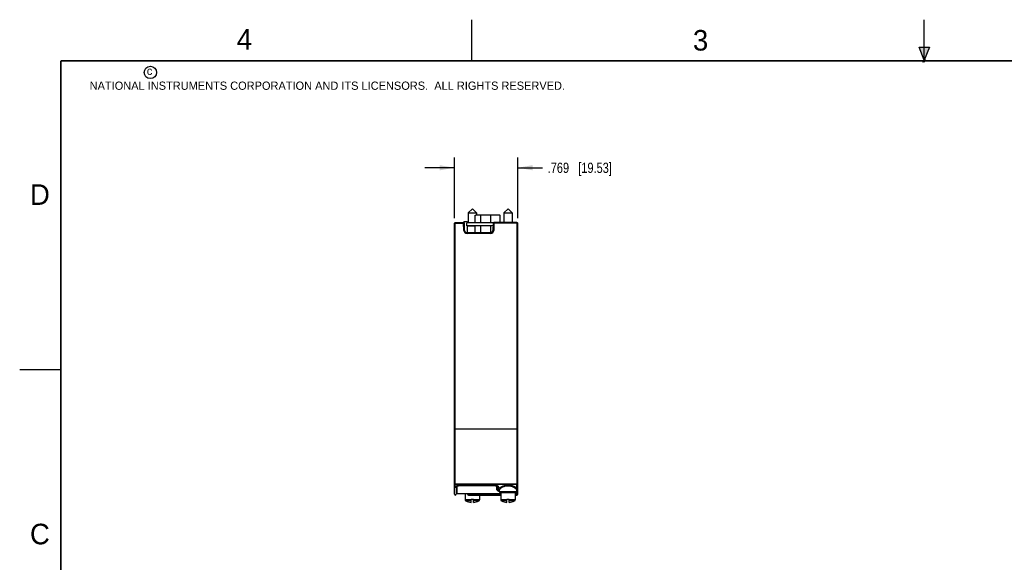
# Model space of a CAD drawing. Header units: inches. Extents: x 0 to 22, y 0 to 17.
# Tile 8 of 20: x 0 to 12, y 10.4 to 17. Entities that reach past the tile are written whole.
import ezdxf

# ---------------------------------------------------------------- set-up
doc = ezdxf.new("R2010")
doc.units = ezdxf.units.IN
doc.header["$LTSCALE"] = 1.21
doc.header["$MEASUREMENT"] = 0
doc.layers.get('0').update_dxf_attribs({"linetype": 'CONTINUOUS'})
doc.layers.add('DIMENSIONS', color=7, linetype='CONTINUOUS')
doc.styles.get("Standard").update_dxf_attribs({"font": 'txt', "width": 0.8})
doc.styles.add('TEXTSTYLE_2', font='txt')
doc.dimstyles.new('DIMSTYLE_1', dxfattribs={"dimtxt": 0.125, "dimasz": 0.18, "dimexe": 0.18, "dimexo": 0.0625, "dimgap": 0.09, "dimtad": 0, "dimtih": 1, "dimtoh": 1, "dimdec": 3, "dimzin": 4, "dimdsep": 46, "dimtxsty": 'STANDARD', "dimblk": '_FILLED', "dimblk1": '_FILLED', "dimblk2": '_FILLED', "dimcen": 0.09, "dimadec": 0, "dimazin": 0, "dimtp": 0.01, "dimtm": 0.01, "dimtfac": 1, "dimtdec": 3, "dimtofl": 0, "dimtmove": 0, "dimatfit": 3, "dimldrblk": '_FILLED', "dimfxl": 1, "dimtolj": 1, "dimtzin": 4, "dimarcsym": 0})

# ---------------------------------------------------------------- blocks, each defined once
blk = doc.blocks.new('_FILLED')
at = {"color": 0, "linetype": 'BYBLOCK'}
blk.add_solid([(0, 0), (-1, 0.174), (-1, -0.174)], dxfattribs=at)
blk = doc.blocks.new('*D2')
at = {"layer": 'DIMENSIONS', "color": 2, "linetype": 'CONTINUOUS'}
for p, q in [((5.288, 14.589), (5.288, 15.326)), ((6.057, 14.589), (6.057, 15.326)), ((5.288, 15.201), (4.928, 15.201)), ((6.057, 15.201), (6.358, 15.201))]:
    blk.add_line(p, q, dxfattribs=at)
at = {"layer": 'DIMENSIONS', "color": 2, "linetype": 'CONTINUOUS', "xscale": 0.18, "yscale": 0.18, "zscale": 0.18}
blk.add_blockref('_FILLED', (5.288, 15.201), dxfattribs=at)
at = {"layer": 'DIMENSIONS', "color": 2, "linetype": 'CONTINUOUS', "xscale": 0.18, "yscale": 0.18, "zscale": 0.18, "rotation": 180}
blk.add_blockref('_FILLED', (6.057, 15.201), dxfattribs=at)
at = {"layer": 'DIMENSIONS', "color": 2, "linetype": 'CONTINUOUS', "insert": (6.421, 15.263), "char_height": 0.125, "width": 1.225, "attachment_point": 1, "line_spacing_factor": 0.9}
blk.add_mtext('.769{\\Ftxt.shx;\\W1.000000;\\H0.125000; }[19.53]', dxfattribs=at)

msp = doc.modelspace()

# ---------------------------------------------------------------- hatches: boundary and pattern name
at = {"linetype": 'CONTINUOUS'}
msp.add_hatch(color=2, dxfattribs=at).paths.add_polyline_path([(11, 16.51), (10.9375, 16.6663), (11.0625, 16.6663)])

# ---------------------------------------------------------------- linework, layer by layer
at = {"color": 2, "linetype": 'CONTINUOUS'}
for p, q in [((5.5, 16.5), (5.5, 17)), ((11, 16.485), (11, 17)), ((11, 16.51), (10.9375, 16.6663)), ((10.9375, 16.6663), (11.0625, 16.6663)), ((11.0625, 16.6663), (11, 16.51)), ((11.015, 16.515), (10.985, 16.485)), ((10.985, 16.485), (11, 16.515)), ((11, 16.485), (11.015, 16.515)), ((0, 12.75), (0.5, 12.75))]:
    msp.add_line(p, q, dxfattribs=at)
at = {"color": 7, "linetype": 'CONTINUOUS'}
for p, q in [((5.5048, 14.7008), (5.4556, 14.6516)), ((5.4556, 14.6516), (5.4556, 14.5363)), ((5.4556, 14.6516), (5.554, 14.6516)), ((5.5048, 14.7008), (5.554, 14.6516)), ((5.5392, 14.531), (5.5392, 14.6262)), ((5.554, 14.6516), (5.554, 14.6262)), ((5.5587, 14.6271), (5.6079, 14.6276)), ((5.6079, 14.6276), (5.7292, 14.6279)), ((5.8424, 14.5363), (5.8424, 14.6263)), ((5.9388, 14.7008), (5.8896, 14.6516)), ((5.8896, 14.6516), (5.8896, 14.5363)), ((5.8896, 14.6516), (5.988, 14.6516)), ((5.9388, 14.7008), (5.988, 14.6516)), ((5.988, 14.6516), (5.988, 14.5363)), ((5.2878, 11.2338), (5.2878, 14.5263)), ((5.2978, 14.5363), (5.4028, 14.5363)), ((5.4028, 14.5482), (5.4028, 14.5351)), ((5.4028, 14.5482), (5.4428, 14.5482)), ((5.4103, 14.4405), (5.408, 14.5266)), ((5.4376, 14.495), (5.4376, 14.531)), ((5.7587, 14.531), (5.4376, 14.531)), ((5.7567, 14.495), (5.4376, 14.495)), ((5.4428, 14.5482), (5.4428, 14.5309)), ((5.4428, 14.5363), (5.5392, 14.5363)), ((5.4428, 14.4949), (5.4428, 14.4113)), ((5.5392, 14.4907), (5.4428, 14.4907)), ((5.5392, 14.4113), (5.5392, 14.4942)), ((5.7575, 14.5266), (5.7553, 14.4405)), ((6.0468, 14.5363), (5.7675, 14.5363)), ((6.0533, 14.5329), (6.0538, 14.5334)), ((6.0568, 14.5267), (6.0568, 14.5263)), ((6.0568, 11.2338), (6.0568, 14.5267)), ((5.7253, 14.4113), (5.4403, 14.4113)), ((5.2878, 12.0252), (5.2878, 12.0252)), ((6.0467, 12.0238), (5.2977, 12.0243)), ((6.0568, 12.0246), (6.0568, 12.0246)), ((5.3078, 11.3264), (5.3078, 11.234)), ((5.313, 11.3308), (5.3238, 11.3348)), ((5.3218, 11.237), (5.3218, 11.3343)), ((5.3238, 11.3348), (5.3378, 11.3363)), ((5.7878, 11.3349), (5.3368, 11.3349)), ((5.7868, 11.3363), (5.3378, 11.3363)), ((5.7868, 11.3363), (5.8016, 11.3346)), ((5.8028, 11.2947), (5.8028, 11.3343)), ((5.8099, 11.2862), (5.8072, 11.2893)), ((5.8164, 11.3269), (5.8168, 11.3263)), ((5.8168, 11.293), (5.8168, 11.3264)), ((5.8168, 11.293), (5.823, 11.2759)), ((5.823, 11.2759), (5.8338, 11.2683)), ((5.8338, 11.2666), (5.8276, 11.2688)), ((5.8338, 11.2618), (5.8338, 11.2768)), ((6.0438, 11.2618), (6.0438, 11.2765)), ((5.3104, 11.2411), (5.3141, 11.2419)), ((5.3218, 11.2438), (5.3168, 11.2438)), ((5.8503, 11.2368), (5.3218, 11.2368)), ((5.4163, 11.2368), (5.4166, 11.1664)), ((5.4478, 11.2338), (5.4478, 11.2348)), ((5.4574, 11.2238), (5.4578, 11.2238)), ((5.4578, 11.2238), (5.8503, 11.2238)), ((5.491, 11.1731), (5.5186, 11.1731)), ((5.491, 11.1339), (5.491, 11.1731)), ((5.5186, 11.1339), (5.5186, 11.1731)), ((5.5932, 11.2238), (5.593, 11.1664)), ((6.0338, 11.2518), (5.8438, 11.2518)), ((5.8502, 11.2518), (5.8506, 11.1664)), ((5.925, 11.1731), (5.9526, 11.1731)), ((5.925, 11.1339), (5.925, 11.1731)), ((5.9526, 11.1339), (5.9526, 11.1731)), ((6.0274, 11.2518), (6.027, 11.1664)), ((6.0272, 11.2238), (6.0468, 11.2238)), ((6.0273, 11.2464), (6.0283, 11.2463)), ((6.0283, 11.2463), (6.035, 11.2448)), ((6.035, 11.2448), (6.0386, 11.2436)), ((6.0368, 11.2338), (6.0368, 11.2442)), ((6.0386, 11.2436), (6.0391, 11.2433))]:
    msp.add_line(p, q, dxfattribs=at)
at = {"color": 9, "linetype": 'CONTINUOUS'}
for p, q in [((5.6079, 14.531), (5.6079, 14.6276)), ((5.7292, 14.531), (5.7292, 14.6279)), ((5.2878, 14.5263), (5.398, 14.5263)), ((5.2978, 14.5363), (5.2977, 14.5263)), ((5.2977, 11.3575), (5.2977, 14.5263)), ((5.398, 14.5263), (5.398, 14.5363)), ((5.398, 14.5263), (5.408, 14.5266)), ((5.4002, 14.4403), (5.398, 14.5263)), ((5.6079, 14.4113), (5.6079, 14.4942)), ((5.7292, 14.4113), (5.7292, 14.4942)), ((5.7674, 14.5263), (5.7575, 14.5266)), ((5.7674, 14.5263), (5.7652, 14.4403)), ((5.7675, 14.5363), (5.7674, 14.5263)), ((6.0467, 14.5263), (5.7674, 14.5263)), ((6.0467, 14.5263), (6.0467, 11.3614)), ((5.4002, 14.4403), (5.4103, 14.4405)), ((5.4402, 14.4013), (5.4403, 14.4113)), ((5.7252, 14.4013), (5.4402, 14.4013)), ((5.7252, 14.4013), (5.7253, 14.4113)), ((5.7652, 14.4403), (5.7553, 14.4405)), ((6.0467, 11.3614), (5.2977, 11.3575)), ((5.2977, 11.3575), (5.2978, 11.3475)), ((6.0468, 11.3514), (5.2978, 11.3475)), ((5.2978, 11.3176), (5.2978, 11.3475)), ((5.3078, 11.3264), (5.3078, 11.3263)), ((5.3168, 11.3322), (5.3168, 11.2439)), ((5.3368, 11.3349), (5.3368, 11.3363)), ((5.7868, 11.3378), (5.3378, 11.3378)), ((5.3378, 11.3363), (5.3378, 11.3378)), ((5.7868, 11.3363), (5.7868, 11.3378)), ((5.7878, 11.3349), (5.7878, 11.3363)), ((5.8089, 11.3343), (5.8038, 11.3358)), ((5.8078, 11.3025), (5.8078, 11.3322)), ((5.8168, 11.3264), (5.8168, 11.3263)), ((5.8168, 11.3263), (5.8168, 11.326)), ((5.8168, 11.2942), (5.8168, 11.2944)), ((5.8168, 11.293), (5.8168, 11.2927)), ((5.8187, 11.2875), (5.8208, 11.2857)), ((5.8208, 11.2857), (5.8233, 11.2844)), ((5.8268, 11.2972), (5.8268, 11.3176)), ((6.0438, 11.2618), (5.8338, 11.2618)), ((6.0438, 11.2773), (6.0438, 11.2765)), ((6.0468, 11.3514), (6.0467, 11.3614)), ((6.0468, 11.3036), (6.0468, 11.3514)), ((6.0468, 11.2392), (6.0468, 11.2704)), ((6.0568, 11.3598), (6.0568, 11.3598)), ((5.491, 11.1664), (5.4166, 11.1664)), ((5.491, 11.1524), (5.4252, 11.1524)), ((5.4478, 11.2348), (5.8503, 11.2348)), ((5.4478, 11.2338), (5.8503, 11.2338)), ((5.4678, 11.2238), (5.4678, 11.2368)), ((5.593, 11.1664), (5.5186, 11.1664)), ((5.5844, 11.1524), (5.5186, 11.1524)), ((5.925, 11.1664), (5.8506, 11.1664)), ((5.925, 11.1524), (5.8592, 11.1524)), ((6.027, 11.1664), (5.9526, 11.1664)), ((6.0184, 11.1524), (5.9526, 11.1524)), ((6.0273, 11.2348), (6.0368, 11.2348)), ((6.0273, 11.2338), (6.0368, 11.2338)), ((6.0278, 11.2439), (6.0278, 11.2463))]:
    msp.add_line(p, q, dxfattribs=at)
at = {"color": 7, "linetype": 'CONTINUOUS', "const_width": 0.02}
for points in [[(0.5, 16.5), (0.5, 0.5)], [(21.5, 16.5), (0.5, 16.5)]]:
    msp.add_lwpolyline(points, dxfattribs=at)
at = {"color": 7, "linetype": 'CONTINUOUS'}
for points in [[(5.3078, 11.3263), (5.3082, 11.3269), (5.313, 11.3308)], [(5.8016, 11.3346), (5.8119, 11.3306), (5.8164, 11.3269)], [(5.3141, 11.2419), (5.3217, 11.243), (5.3218, 11.243)]]:
    msp.add_lwpolyline(points, dxfattribs=at)
at = {"color": 2, "linetype": 'CONTINUOUS'}
msp.add_circle((1.5893, 16.359), 0.0754, dxfattribs=at)
at = {"color": 7, "linetype": 'CONTINUOUS'}
for centre, radius, start, end in [((5.2978, 14.5263), 0.01, 90, 180), ((5.398, 14.5263), 0.01, 1.5, 90), ((5.7675, 14.5263), 0.01, 90, 178.5), ((7.9576, 12.6158), 2.7021, 134.80834, 135.00588), ((6.0468, 14.5263), 0.01, 2.42227, 90), ((5.4403, 14.4413), 0.03, 181.5, 270), ((5.7253, 14.4413), 0.03, 270, 358.5), ((6.0468, 12.1405), 0.1167, 269.95594, 270.6576), ((5.325, 11.3277), 0.00327, 172.32383, 179.96442), ((5.8324, 11.3097), 0.0325, 226.1302, 227.26641), ((5.8518, 11.3391), 0.0679, 242.57043, 243.77926), ((5.8438, 11.2618), 0.01, 180, 270), ((6.0338, 11.2618), 0.01, 270, 360), ((5.2978, 11.2338), 0.01, 180, 360), ((5.3168, 11.2349), 0.009, 90, 180.42357), ((5.4323, 11.1665), 0.0157, 180.23815, 242.9962), ((5.5048, 11.3087), 0.1754, 242.9962, 265.49359), ((5.4578, 11.2338), 0.01, 180, 267.95455), ((5.5048, 11.3087), 0.1754, 274.50641, 297.0038), ((5.5773, 11.1665), 0.0157, 297.0038, 359.76185), ((5.8663, 11.1665), 0.0157, 180.23815, 242.9962), ((5.9388, 11.3087), 0.1754, 242.9962, 265.49359), ((5.9388, 11.3087), 0.1754, 274.50641, 297.0038), ((6.0113, 11.1665), 0.0157, 297.0038, 359.76185), ((6.0278, 11.2349), 0.009, 359.57643, 90), ((6.0468, 11.2338), 0.01, 180, 360)]:
    msp.add_arc(centre, radius, start, end, dxfattribs=at)
at = {"color": 9, "linetype": 'CONTINUOUS'}
for centre, radius, start, end in [((5.4402, 14.4413), 0.04, 181.49991, 269.99938), ((5.7252, 14.4413), 0.04, 269.99987, 358.48457), ((5.2978, 11.3289), 0.0113, 269.99812, 280.8047), ((5.3364, 11.2719), 0.0657, 100.55633, 103.77849), ((5.3374, 11.2667), 0.071, 95.91767, 100.52183), ((5.3378, 11.2626), 0.0752, 89.99477, 95.90177), ((5.7868, 11.2631), 0.0747, 84.07984, 90.02368), ((5.7873, 11.2676), 0.0701, 79.44902, 84.11183), ((5.788, 11.2713), 0.0664, 77.8348, 79.44047), ((5.7886, 11.2738), 0.0638, 76.19165, 77.84115), ((5.8262, 11.3024), 0.0184, 180.01069, 191.26104), ((5.8268, 11.2945), 0.0107, 250.90735, 262.293), ((5.8268, 11.3289), 0.0113, 259.1953, 270.00188), ((5.8434, 11.2848), 0.0181, 182.84115, 199.40088), ((5.8733, 11.2851), 0.048, 168.58991, 171.78731), ((5.8804, 11.2837), 0.0553, 165.81783, 168.62665), ((6.024, 11.2937), 0.0326, 310.71159, 314.35342), ((5.9856, 11.2817), 0.0649, 13.45579, 19.65979), ((6.0098, 11.2851), 0.0405, 359.89032, 3.60032), ((6.0117, 11.1404), 0.1076, 80.8253, 81.66146), ((6.0467, 11.2492), 0.00992, 213.32006, 269.99595)]:
    msp.add_arc(centre, radius, start, end, dxfattribs=at)
at = {"color": 7, "linetype": 'CONTINUOUS'}
for points, knots in [([(5.5392, 14.6262), (5.5392, 14.6262), (5.5393, 14.6262), (5.5394, 14.6262), (5.5396, 14.6263), (5.54, 14.6264), (5.5406, 14.6264), (5.5413, 14.6265), (5.5421, 14.6265), (5.5431, 14.6266), (5.5448, 14.6267), (5.5472, 14.6268), (5.5505, 14.6269), (5.5544, 14.627), (5.5572, 14.627), (5.5587, 14.6271)], [0, 0, 0, 0, 0.0018761, 0.0053203, 0.0179388, 0.0384732, 0.0669511, 0.1033422, 0.1476, 0.1996719, 0.259502, 0.4020431, 0.5739417, 0.7737457, 1, 1, 1, 1]), ([(5.7292, 14.6279), (5.7458, 14.628), (5.7698, 14.6279), (5.8, 14.6277), (5.8136, 14.6275), (5.8198, 14.6274)], [0, 0, 0, 0, 0.5487998, 0.7951189, 1, 1, 1, 1]), ([(5.8198, 14.6274), (5.8215, 14.6273), (5.8247, 14.6273), (5.8292, 14.6271), (5.8326, 14.627), (5.835, 14.6269), (5.8365, 14.6269), (5.8379, 14.6268), (5.839, 14.6267), (5.84, 14.6267), (5.8409, 14.6266), (5.8415, 14.6265), (5.842, 14.6265), (5.8422, 14.6264), (5.8424, 14.6264), (5.8424, 14.6263), (5.8424, 14.6263)], [0, 0, 0, 0, 0.2263526, 0.4261588, 0.5980089, 0.673011, 0.7404972, 0.8003119, 0.8523767, 0.8966339, 0.9330288, 0.9615129, 0.9820542, 0.994678, 0.9981237, 1, 1, 1, 1]), ([(5.2878, 12.0252), (5.2878, 12.0251), (5.2879, 12.0251), (5.2881, 12.025), (5.2883, 12.0249), (5.2888, 12.0248), (5.2897, 12.0247), (5.2909, 12.0246), (5.2924, 12.0245), (5.294, 12.0244), (5.2958, 12.0243), (5.2971, 12.0243), (5.2977, 12.0243)], [0, 0, 0, 0, 0.0112721, 0.0299394, 0.0568215, 0.0919836, 0.1862751, 0.3099676, 0.458824, 0.6275809, 0.8101781, 1, 1, 1, 1]), ([(6.0568, 12.0246), (6.0568, 12.0246), (6.0567, 12.0245), (6.0565, 12.0244), (6.0563, 12.0244), (6.0559, 12.0243), (6.0552, 12.0242), (6.0541, 12.024), (6.0529, 12.024), (6.0514, 12.0239), (6.0498, 12.0238), (6.0487, 12.0238), (6.0481, 12.0238)], [0, 0, 0, 0, 0.0115928, 0.0301801, 0.0566241, 0.0910522, 0.1832593, 0.3045972, 0.4516239, 0.6199992, 0.8046616, 1, 1, 1, 1]), ([(5.3296, 11.334), (5.3285, 11.3337), (5.3266, 11.3331), (5.3245, 11.3319), (5.3232, 11.3308), (5.3225, 11.3299), (5.322, 11.329), (5.3219, 11.3284), (5.3218, 11.3281)], [0, 0, 0, 0, 0.3163829, 0.5874532, 0.7054493, 0.8123613, 0.9096618, 1, 1, 1, 1]), ([(5.3368, 11.3349), (5.3355, 11.3349), (5.3331, 11.3348), (5.3307, 11.3343), (5.3296, 11.334)], [0, 0, 0, 0, 0.5118983, 1, 1, 1, 1]), ([(5.8028, 11.3277), (5.8028, 11.3282), (5.8025, 11.3292), (5.8016, 11.3305), (5.8002, 11.3318), (5.7983, 11.3329), (5.7961, 11.3337), (5.7925, 11.3346), (5.7897, 11.3349), (5.7878, 11.3349)], [0, 0, 0, 0, 0.079304, 0.1684655, 0.2723219, 0.3925571, 0.5289163, 0.6784758, 1, 1, 1, 1]), ([(5.8072, 11.2893), (5.8064, 11.2902), (5.8052, 11.2921), (5.8038, 11.2951), (5.803, 11.2982), (5.8028, 11.3004), (5.8028, 11.3014)], [0, 0, 0, 0, 0.2618443, 0.511961, 0.7559679, 1, 1, 1, 1]), ([(5.8133, 11.2765), (5.8117, 11.2777), (5.8088, 11.2803), (5.8053, 11.2848), (5.8032, 11.2896), (5.8028, 11.293), (5.8028, 11.2947)], [0, 0, 0, 0, 0.2814791, 0.5345273, 0.7695325, 1, 1, 1, 1]), ([(5.8206, 11.2789), (5.8186, 11.2799), (5.8151, 11.2819), (5.8118, 11.2845), (5.8104, 11.2858)], [0, 0, 0, 0, 0.5269867, 1, 1, 1, 1]), ([(5.8276, 11.2688), (5.8249, 11.2699), (5.82, 11.2721), (5.8153, 11.275), (5.8133, 11.2765)], [0, 0, 0, 0, 0.5313265, 1, 1, 1, 1])]:
    msp.add_open_spline(points, degree=3, knots=knots, dxfattribs=at)
at = {"color": 9, "linetype": 'CONTINUOUS'}
for points, knots in [([(5.2878, 11.3559), (5.2878, 11.3559), (5.2878, 11.3561), (5.288, 11.3562), (5.2882, 11.3564), (5.2886, 11.3565), (5.289, 11.3567), (5.2897, 11.3569), (5.2908, 11.3571), (5.2922, 11.3573), (5.2939, 11.3574), (5.2958, 11.3575), (5.297, 11.3575), (5.2977, 11.3575)], [0, 0, 0, 0, 0.0163021, 0.0369124, 0.0643861, 0.0994835, 0.1422832, 0.192671, 0.3149166, 0.4623378, 0.6298375, 0.8112698, 1, 1, 1, 1]), ([(5.2878, 11.3559), (5.2878, 11.3553), (5.2879, 11.3542), (5.2885, 11.3526), (5.2894, 11.3512), (5.2911, 11.3494), (5.2939, 11.3479), (5.2965, 11.3475), (5.2978, 11.3475)], [0, 0, 0, 0, 0.1144475, 0.2306427, 0.3500001, 0.4733668, 0.7311881, 1, 1, 1, 1]), ([(5.2995, 11.3233), (5.299, 11.3224), (5.2981, 11.3205), (5.2978, 11.3185), (5.2978, 11.3176)], [0, 0, 0, 0, 0.5190156, 1, 1, 1, 1]), ([(5.3141, 11.3337), (5.3124, 11.3331), (5.3093, 11.3317), (5.3052, 11.3292), (5.3019, 11.3264), (5.3002, 11.3243), (5.2995, 11.3233)], [0, 0, 0, 0, 0.2920469, 0.5567037, 0.7923354, 1, 1, 1, 1]), ([(5.3078, 11.3263), (5.3078, 11.3253), (5.3074, 11.3233), (5.3056, 11.3207), (5.3031, 11.3187), (5.301, 11.318), (5.2999, 11.3178)], [0, 0, 0, 0, 0.2370351, 0.4812151, 0.7359723, 1, 1, 1, 1]), ([(5.3208, 11.3358), (5.3202, 11.3356), (5.3179, 11.335), (5.3157, 11.3343), (5.3141, 11.3337)], [0, 0, 0, 0, 0.2574042, 1, 1, 1, 1]), ([(5.8121, 11.3014), (5.8114, 11.3018), (5.81, 11.3023), (5.8085, 11.3025), (5.8078, 11.3025)], [0, 0, 0, 0, 0.4977753, 1, 1, 1, 1]), ([(5.8204, 11.283), (5.8188, 11.2841), (5.8158, 11.2863), (5.8121, 11.2902), (5.8094, 11.2943), (5.8084, 11.2973), (5.8081, 11.2988)], [0, 0, 0, 0, 0.2856803, 0.542518, 0.7773982, 1, 1, 1, 1]), ([(5.8268, 11.3176), (5.8268, 11.3184), (5.8266, 11.32), (5.8256, 11.3224), (5.8241, 11.3248), (5.822, 11.327), (5.8194, 11.3291), (5.8151, 11.3318), (5.8115, 11.3334), (5.8089, 11.3343)], [0, 0, 0, 0, 0.0924, 0.1901238, 0.2964956, 0.4136779, 0.5427496, 0.6839262, 1, 1, 1, 1]), ([(5.8168, 11.2944), (5.8168, 11.2952), (5.8165, 11.2966), (5.8155, 11.2986), (5.814, 11.3003), (5.8128, 11.3011), (5.8121, 11.3014)], [0, 0, 0, 0, 0.2440868, 0.4911588, 0.7429782, 1, 1, 1, 1]), ([(5.8168, 11.326), (5.8168, 11.3253), (5.8171, 11.3239), (5.818, 11.3219), (5.8195, 11.3202), (5.8207, 11.3193), (5.8214, 11.319)], [0, 0, 0, 0, 0.2412784, 0.4869152, 0.739526, 1, 1, 1, 1]), ([(5.8168, 11.2927), (5.8168, 11.2918), (5.8172, 11.2899), (5.8182, 11.2883), (5.8187, 11.2875)], [0, 0, 0, 0, 0.4960687, 1, 1, 1, 1]), ([(5.8214, 11.319), (5.8216, 11.3188), (5.8227, 11.3183), (5.8238, 11.3179), (5.8247, 11.3178)], [0, 0, 0, 0, 0.2474868, 1, 1, 1, 1]), ([(5.8253, 11.2839), (5.8253, 11.2846), (5.8252, 11.2872), (5.8254, 11.2899), (5.8257, 11.2919)], [0, 0, 0, 0, 0.246161, 1, 1, 1, 1]), ([(5.8338, 11.2758), (5.8337, 11.2768), (5.8333, 11.2783), (5.8322, 11.2801), (5.8308, 11.2817), (5.8285, 11.2832), (5.8264, 11.2838), (5.8253, 11.2839)], [0, 0, 0, 0, 0.2415773, 0.3642883, 0.4885034, 0.741212, 1, 1, 1, 1]), ([(5.8338, 11.2687), (5.8321, 11.2701), (5.8298, 11.2725), (5.8275, 11.276), (5.8267, 11.2779), (5.8263, 11.2788)], [0, 0, 0, 0, 0.5275792, 0.7687622, 1, 1, 1, 1]), ([(5.8268, 11.2972), (5.8282, 11.3001), (5.8322, 11.3059), (5.8402, 11.3139), (5.8506, 11.3216), (5.8632, 11.3288), (5.8779, 11.3351), (5.8944, 11.3402), (5.9123, 11.3438), (5.9375, 11.3462), (5.9629, 11.3446), (5.9868, 11.3393), (6.0029, 11.3339), (6.0172, 11.3273), (6.0293, 11.32), (6.0392, 11.3122), (6.0446, 11.3065), (6.0468, 11.3036)], [0, 0, 0, 0, 0.0393642, 0.0851367, 0.1375622, 0.1965, 0.2615459, 0.3320116, 0.4068239, 0.4844354, 0.6398369, 0.7138397, 0.7832303, 0.8470273, 0.9046092, 0.9556251, 1, 1, 1, 1]), ([(5.8365, 11.2882), (5.8365, 11.2887), (5.8362, 11.2899), (5.8356, 11.2915), (5.8346, 11.293), (5.833, 11.2948), (5.8304, 11.2965), (5.828, 11.2971), (5.8268, 11.2972)], [0, 0, 0, 0, 0.1187361, 0.2401341, 0.3641315, 0.4903308, 0.7456283, 1, 1, 1, 1]), ([(5.8338, 11.2768), (5.8338, 11.2778), (5.8339, 11.2799), (5.8344, 11.282), (5.8346, 11.2831)], [0, 0, 0, 0, 0.4942082, 1, 1, 1, 1]), ([(5.8346, 11.2831), (5.8348, 11.2835), (5.8353, 11.2852), (5.836, 11.2869), (5.8365, 11.2882)], [0, 0, 0, 0, 0.2405677, 1, 1, 1, 1]), ([(5.8365, 11.2882), (5.838, 11.2914), (5.8411, 11.2962), (5.8461, 11.3021), (5.8525, 11.3083), (5.8624, 11.3158), (5.8764, 11.3236), (5.8928, 11.3302), (5.9112, 11.3349), (5.9309, 11.3373), (5.9511, 11.337), (5.9706, 11.334), (5.9886, 11.3289), (6.0045, 11.322), (6.0179, 11.3139), (6.0273, 11.3064), (6.0333, 11.3001), (6.0369, 11.2955), (6.0398, 11.2909), (6.0419, 11.2863), (6.0433, 11.2818), (6.0437, 11.2788), (6.0438, 11.2773)], [0, 0, 0, 0, 0.0434098, 0.0677186, 0.0938243, 0.1514382, 0.2161671, 0.2875238, 0.3644988, 0.445285, 0.5272353, 0.6073838, 0.6832446, 0.7532054, 0.8163952, 0.8724116, 0.8977214, 0.9212524, 0.943075, 0.9633191, 0.9821902, 1, 1, 1, 1]), ([(6.0467, 11.3614), (6.048, 11.3614), (6.0503, 11.3613), (6.053, 11.3611), (6.0549, 11.3608), (6.0557, 11.3605), (6.0562, 11.3603), (6.0566, 11.3601), (6.0567, 11.36), (6.0568, 11.3598)], [0, 0, 0, 0, 0.3635292, 0.6763661, 0.7997011, 0.8953388, 0.9320551, 0.9613364, 1, 1, 1, 1]), ([(6.0468, 11.3514), (6.0481, 11.3514), (6.0506, 11.3518), (6.0534, 11.3534), (6.0551, 11.3551), (6.0561, 11.3565), (6.0567, 11.3581), (6.0568, 11.3592), (6.0568, 11.3598)], [0, 0, 0, 0, 0.2694701, 0.5275922, 0.6509003, 0.7700567, 0.8859351, 1, 1, 1, 1]), ([(6.0468, 11.3036), (6.0481, 11.3036), (6.0507, 11.304), (6.0535, 11.3057), (6.0551, 11.3075), (6.0561, 11.3091), (6.0567, 11.3108), (6.0568, 11.312), (6.0568, 11.3125)], [0, 0, 0, 0, 0.2616421, 0.5162504, 0.6402867, 0.7618368, 0.8814494, 1, 1, 1, 1]), ([(6.0468, 11.2704), (6.0474, 11.2716), (6.0484, 11.2739), (6.0492, 11.2764), (6.0495, 11.2777)], [0, 0, 0, 0, 0.5065019, 1, 1, 1, 1]), ([(6.0468, 11.2704), (6.0477, 11.2704), (6.0496, 11.2706), (6.0514, 11.2714), (6.0522, 11.2719)], [0, 0, 0, 0, 0.5022366, 1, 1, 1, 1]), ([(6.0502, 11.2877), (6.0502, 11.2884), (6.0499, 11.2915), (6.0493, 11.2946), (6.0488, 11.2968)], [0, 0, 0, 0, 0.2395034, 1, 1, 1, 1]), ([(6.0495, 11.2777), (6.0497, 11.2789), (6.0502, 11.2813), (6.0503, 11.2838), (6.0503, 11.285)], [0, 0, 0, 0, 0.487532, 1, 1, 1, 1]), ([(6.0522, 11.2719), (6.0529, 11.2723), (6.0542, 11.2733), (6.0556, 11.2752), (6.0566, 11.2774), (6.0568, 11.279), (6.0568, 11.2798)], [0, 0, 0, 0, 0.2550297, 0.5061932, 0.7540487, 1, 1, 1, 1]), ([(6.0468, 11.2392), (6.0468, 11.2394), (6.0467, 11.2397), (6.0465, 11.2402), (6.0461, 11.2408), (6.0453, 11.2415), (6.044, 11.2424), (6.0419, 11.2433), (6.0393, 11.2443), (6.0363, 11.2451), (6.0327, 11.2459), (6.0302, 11.2464), (6.0289, 11.2466)], [0, 0, 0, 0, 0.0249671, 0.0523358, 0.0836675, 0.119943, 0.2093038, 0.322584, 0.4597031, 0.6195774, 0.8004368, 1, 1, 1, 1])]:
    msp.add_open_spline(points, degree=3, knots=knots, dxfattribs=at)

# ---------------------------------------------------------------- texts
at = {"color": 2, "linetype": 'CONTINUOUS', "attachment_point": 1, "line_spacing_factor": 0.9, "style": 'TEXTSTYLE_2'}
for s, insert, char_height, width in [('4', (2.64, 16.8869), 0.25, 0.25), ('3', (8.1875, 16.875), 0.25, 0.25), ('c', (1.5463, 16.428), 0.1, 0.1), ('NATIONAL INSTRUMENTS CORPORATION AND ITS LICENSORS.  ALL RIGHTS RESERVED.', (0.851, 16.2482), 0.1, 7.3), ('D', (0.125, 15), 0.25, 0.25), ('C', (0.125, 10.875), 0.25, 0.25)]:
    msp.add_mtext(s, dxfattribs=dict(at, insert=insert, char_height=char_height, width=width))

# ---------------------------------------------------------------- dimensions: what is measured, and where the dimension line sits
at = {"layer": 'DIMENSIONS', "color": 2, "linetype": 'CONTINUOUS'}
dim = msp.add_linear_dim(base=(6.0568, 15.2008), p1=(5.2878, 14.5888), p2=(6.0568, 14.5888), dimstyle='DIMSTYLE_1', dxfattribs=at)
dim.commit()
dim.dimension.update_dxf_attribs({"geometry": '*D2', "text_midpoint": (7.0331, 15.2008), "dimtype": 160})

doc.saveas('drawing.dxf')
